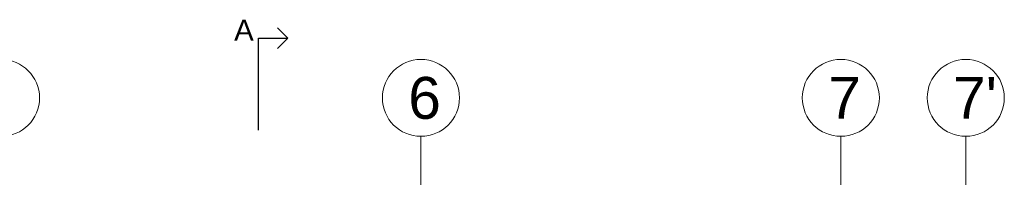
# Model space of a CAD drawing. Header units: millimetres. Extents: x -5254 to 173417, y -28809 to -6400.
# Tile 133 of 256: x 67459 to 69804, y -9426 to -9049. Entities that reach past the tile are written whole.
import ezdxf

# ---------------------------------------------------------------- set-up
doc = ezdxf.new("R2010")
doc.units = ezdxf.units.MM
doc.layers.add('_MW_ppoż', color=7, linetype='Continuous', lineweight=0)
doc.layers.add('mr_przekroje', color=7, linetype='Continuous', lineweight=25)
doc.styles.get("Standard").update_dxf_attribs({"font": 'arial.ttf'})

# ---------------------------------------------------------------- blocks, each defined once
blk = doc.blocks.new('zw$A8B1')
at = {"layer": '_MW_ppoż', "color": 251}
for points in [[(5901.8, 4225.7), (5901.8, 183.5)], [(6901.8, 4225.7), (6901.8, 183.5)], [(7199.4, 4225.7), (7199.4, 183.5)]]:
    blk.add_lwpolyline(points, dxfattribs=at)
for centre in [(4901.8, 4317.5), (5901.8, 4317.5), (6901.8, 4317.5), (7199.4, 4317.5)]:
    blk.add_circle(centre, 91.8, dxfattribs=at)
at = {"layer": '_MW_ppoż', "color": 251, "char_height": 100, "width": 98.152, "attachment_point": 1}
for s, insert in [('6', (5871.7, 4367.5)), ('7', (6871.7, 4367.5)), ("7'", (7169.3, 4367.5))]:
    blk.add_mtext(s, dxfattribs=dict(at, insert=insert))

msp = doc.modelspace()

# ---------------------------------------------------------------- linework, layer by layer
at = {"layer": 'mr_przekroje'}
for points in [[(68097.51, -9093.48), (68072.77, -9068.73)], [(68027.51, -9313.47), (68027.51, -9093.48), (68097.51, -9093.48)], [(68097.51, -9093.48), (68072.77, -9118.23)]]:
    msp.add_lwpolyline(points, dxfattribs=at)

# ---------------------------------------------------------------- block references
at = {"layer": '_MW_ppoż', "color": 251}
msp.add_blockref('zw$A8B1', (62512.45, -13553.67), dxfattribs=at)

# ---------------------------------------------------------------- texts
at = {"layer": 'mr_przekroje', "insert": (67969.46, -9049.33), "char_height": 50, "attachment_point": 1}
msp.add_mtext_dynamic_manual_height_columns('A', width=67.0476, gutter_width=12.5, heights=[-50], dxfattribs=at)

doc.saveas('drawing.dxf')
